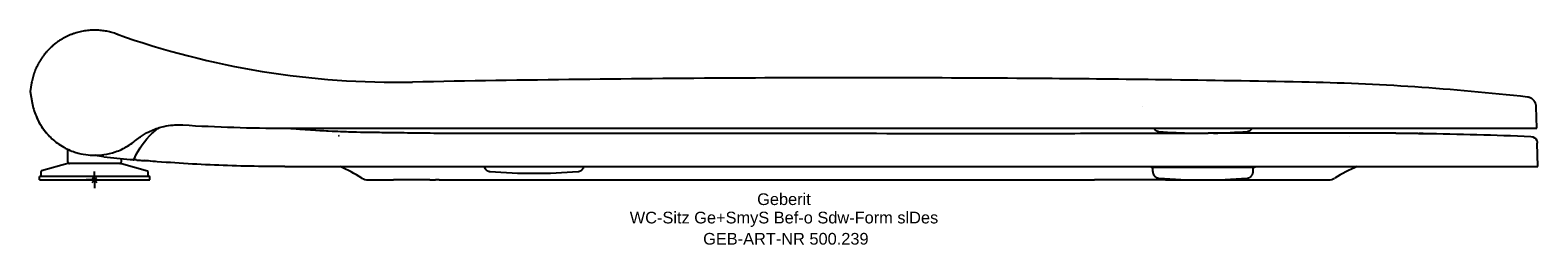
# Model space of a CAD drawing. Header units: millimetres. Extents: x -19 to 432, y -19 to 45.
import ezdxf
from ezdxf.enums import TextEntityAlignment as Align

# ---------------------------------------------------------------- set-up
doc = ezdxf.new("R2010")
doc.units = ezdxf.units.MM
doc.layers.get('0').update_dxf_attribs({"linetype": 'CONTINUOUS'})
for name, color, linetype, lineweight in [('Arbeitspunkt(DIN)', 7, 'CONTINUOUS', 25), ('GEB-ART-NR', 1, 'CONTINUOUS', 18), ('GEB-BEZUG', 2, 'CONTINUOUS', 25), ('GEB-TEXT', 5, 'CONTINUOUS', 18)]:
    doc.layers.add(name, color=color, linetype=linetype, lineweight=lineweight)
doc.layers.add('GEB-KONTUR-A', color=5, linetype='CONTINUOUS')
doc.styles.get("Standard").update_dxf_attribs({"font": 'arial.ttf'})

# ---------------------------------------------------------------- blocks, each defined once
blk = doc.blocks.new('Einfügepunkt')
at = {"layer": 'GEB-BEZUG'}
for p, q in [((-0.71, -0.71), (0.71, 0.71)), ((-0.71, 0.71), (0.71, -0.71))]:
    blk.add_line(p, q, dxfattribs=at)

msp = doc.modelspace()

# ---------------------------------------------------------------- linework, layer by layer
at = {"layer": 'Arbeitspunkt(DIN)', "ltscale": 25}
for q in [(-2.5, 0), (0, 2.5), (0, -2.5), (2.5, 0)]:
    msp.add_line((0, 0), q, dxfattribs=at)
at = {"layer": 'GEB-KONTUR-A', "ltscale": 25}
for p, q in [((-18.83, 29), (-19.27, 26.5)), ((-19.27, 26.5), (-18.67, 23.08)), ((313.33, 21.88), (313.33, 21.88)), ((431.2, 15.5), (431.03, 21.88)), ((90.95, 15.5), (194.26, 15.5)), ((194.26, 15.5), (332.57, 15.5)), ((332.57, 15.5), (384.1, 15.5)), ((354.16, 14), (335.66, 14)), ((368.89, 14), (354.16, 14)), ((383.24, 14), (368.89, 14)), ((384.1, 15.5), (423.58, 15.5)), ((423.58, 15.5), (429.36, 15.5)), ((429.36, 15.5), (431.2, 15.5)), ((-8, 5.4), (-8, 9.17)), ((431.5, 4), (431.32, 11.05)), ((-8, 4.9), (-15.85, 2.7)), ((8, 4.9), (-8, 4.9)), ((8, 5.4), (8, 6.4)), ((8, 4.9), (15.85, 2.7)), ((-16, 1.14), (-16.5, 1)), ((-16.5, 0), (-16.5, 1)), ((16.5, 1), (-16.5, 1)), ((-16.5, 0), (16.5, 0)), ((-16, 1.14), (-16, 2.5)), ((-16, 1.14), (16, 1.14)), ((16, 1.14), (16, 2.5)), ((16, 1.14), (16.5, 1)), ((16.5, 0), (16.5, 1)), ((81.79, 0), (89.35, 0)), ((85.61, 0), (85.61, 0)), ((100.19, 0), (89.35, 0)), ((159.12, 0), (182.26, 0)), ((182.26, 0), (205.34, 0)), ((194.43, 4), (332.86, 4)), ((205.34, 0), (255.4, 0)), ((255.4, 0), (277.15, 0)), ((277.15, 0), (298.98, 0)), ((320.13, 0), (298.98, 0)), ((316.38, 2.54), (316.38, 3.8)), ((320.13, 0), (338.97, 0)), ((332.86, 4), (384.4, 4)), ((338.97, 0), (353.59, 0)), ((346.38, 2.54), (346.38, 3.8)), ((353.59, 0), (362.96, 0)), ((362.96, 0), (368.92, 0)), ((365.1, 0), (365.1, 0)), ((384.4, 4), (423.87, 4)), ((423.87, 4), (429.66, 4)), ((429.66, 4), (431.5, 4)), ((100.22, 0), (101.94, 0))]:
    msp.add_line(p, q, dxfattribs=at)
for centre, radius, start, end in [((90.22, 279.23), 250, 250.4396, 271.1052), ((227.6, -6842.22), 6872.77, 90.273644, 91.105165), ((227.6, -6842.21), 6872.76, 89.529306, 90.273683), ((227.61, -6841.42), 6871.97, 89.234422, 89.529332), ((227.7, -6835.62), 6866.18, 88.887816, 89.234505), ((347, -690.61), 720, 83.51052, 88.88785), ((331.38, 173.97), 160, 265.2805, 268.9561), ((331.38, 173.97), 160, 271.1249, 274.7195), ((394.77, -186.05), 200, 89.3135, 89.6023), ((394.17, -179.95), 193.87, 95.5816723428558, 95.58167564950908), ((-7.5, 5.4), 0.5, 180, 270.0001), ((7.5, 5.4), 0.5, 269.9999, 0), ((56.91, 504), 500, 264.684, 264.8019), ((-15.8, 2.5), 0.2, 105.6568, 180), ((15.8, 2.5), 0.2, 0, 74.3432), ((53.41, -41.86), 50, 57.9705, 66.5091), ((131.38, 162), 160, 265.2805, 274.7195), ((331.38, 160), 160, 265.2805, 274.7195), ((396.98, -42.05), 50, 112.916, 121.6281)]:
    msp.add_arc(centre, radius, start, end, dxfattribs=at)
for centre, major_axis, ratio, start_param, end_param in [((326.85, -185.99), (-0.28, 199.99), 0.417045, 6.283153, 6.283157), ((333.06, -186), (-0.1, 200), 0.48644, 6.281683, 6.283186), ((286.9, 12.8), (-83.38, -0.7), 0.011698, 4.087751, 4.12498), ((308.03, 13.29), (88.14, 0.59), 0.004616, 0.405008, 0.450201), ((0.04, 26.38), (18.64, -3.71), 0.999626, 5.565911, 5.606644), ((56.91, 503.85), (499.93, 0), 0.999848, 4.603914, 4.619594), ((81.81, 3.57), (-1.11, -3.39), 0.989825, 6.042126, 6.595755), ((316.22, 4.8), (-0.788, 0.613), 0.998142, 1.589562, 2.233279), ((368.9, 3.57), (-1.1, 3.39), 0.989669, 2.830174, 3.376778), ((188.55, -0.07), (105.02, -0.06), 0.000436, 2.522056, 2.540431)]:
    msp.add_ellipse(centre, major_axis=major_axis, ratio=ratio, start_param=start_param, end_param=end_param, dxfattribs=at)
for points, degree in [([(7.06, 43.45), (0.75, 45.96), (-6.67, 45.67), (-13.54, 41.87), (-17.65, 35.66), (-18.83, 29)], 5), ([(431.03, 21.88), (431.01, 22.74), (430.68, 23.59), (430.05, 24.28), (429.23, 24.68), (428.37, 24.78)], 5), ([(-17.36, 18.77), (-16.91, 17.73), (-16.38, 16.73), (-15.78, 15.77), (-15.11, 14.86), (-14.38, 14.01)], 5), ([(-14.11, 13.7), (-14.02, 13.6), (-13.93, 13.51), (-13.85, 13.41), (-13.76, 13.32), (-13.67, 13.22)], 5), ([(56.91, 15.5), (63.72, 15.5), (70.53, 15.5), (77.34, 15.5), (84.14, 15.5), (90.95, 15.5)], 5), ([(154.36, 13.98), (163.27, 13.97), (172.37, 13.96), (181.43, 13.96)], 3), ([(181.44, 13.96), (185.54, 13.95), (189.64, 13.95), (193.74, 13.95)], 3), ([(193.74, 13.95), (197.61, 13.95), (201.48, 13.95), (205.35, 13.95)], 3), ([(205.36, 13.95), (222.19, 13.95), (239.01, 13.94), (255.83, 13.94)], 3), ([(255.85, 13.94), (263.39, 13.94), (270.93, 13.94), (278.46, 13.94)], 3), ([(278.48, 13.94), (287.15, 13.94), (295.85, 13.94), (304.35, 13.96)], 3), ([(304.36, 13.96), (311.97, 13.97), (319.47, 13.98), (326.56, 13.99)], 3), ([(316.65, 15.5), (316.85, 15.17), (317.12, 14.88), (317.46, 14.67), (317.83, 14.54), (318.22, 14.51)], 5), ([(318.22, 14.51), (318.22, 14.51), (318.22, 14.51), (318.22, 14.51)], 3), ([(318.22, 14.51), (318.22, 14.51), (318.22, 14.51), (318.22, 14.51), (318.22, 14.51), (318.22, 14.51)], 5), ([(326.57, 13.99), (328.74, 14), (330.87, 14), (332.96, 14)], 3), ([(344.55, 14.51), (344.93, 14.54), (345.31, 14.67), (345.64, 14.88), (345.92, 15.17), (346.11, 15.5)], 5), ([(344.55, 14.51), (344.55, 14.51), (344.55, 14.51), (344.55, 14.51)], 3), ([(344.55, 14.51), (344.55, 14.51), (344.55, 14.51), (344.55, 14.51), (344.55, 14.51), (344.55, 14.51)], 5), ([(389.04, 13.99), (392.7, 13.97), (395.11, 13.95), (396.52, 13.94), (397.17, 13.93), (397.17, 13.93)], 5), ([(397.17, 13.93), (407.92, 13.78), (418.67, 13.47), (429.41, 13)], 3), ([(73.07, 13.2), (73.06, 13.2), (73.06, 13.2), (73.06, 13.2), (73.06, 13.2), (73.05, 13.2)], 5), ([(2.79, 6.94), (1.94, 7.03), (1.11, 7.18), (0.29, 7.38)], 3), ([(11.61, 6.06), (11.66, 6.05), (11.71, 6.05), (11.76, 6.04)], 3), ([(103.05, 0), (108.31, 0), (114.37, 0), (121.11, 0), (128.57, 0), (136.62, 0)], 5), ([(116.46, 4), (116.59, 3.53), (116.86, 3.1), (117.26, 2.77), (117.73, 2.58), (118.22, 2.54)], 5), ([(136.62, 0), (140.86, 0), (145.26, 0), (149.8, 0), (154.42, 0), (159.12, 0)], 5), ([(144.55, 2.54), (145.03, 2.58), (145.5, 2.77), (145.9, 3.1), (146.18, 3.53), (146.31, 4)], 5), ([(316.38, 2.54), (316.38, 1.94), (316.6, 1.35), (317.05, 0.86), (317.62, 0.59), (318.22, 0.54)], 5), ([(344.55, 0.54), (345.14, 0.59), (345.72, 0.86), (346.16, 1.35), (346.38, 1.94), (346.38, 2.54)], 5), ([(346.54, 3.8), (346.67, 3.8), (346.8, 3.82), (346.92, 3.86), (347.04, 3.92), (347.14, 4)], 5)]:
    msp.add_open_spline(points, degree=degree, dxfattribs=at)
for points, knots in [([(-18.67, 23.08), (-18.55, 22.42), (-18.4, 21.76), (-18.02, 20.44), (-17.79, 19.78), (-17.52, 19.14)], [0.000001, 0.000001, 0.000001, 0.000001, 0.2091399, 0.2091399, 0.418281, 0.418281, 0.418281, 0.418281]), ([(-17.52, 19.14), (-17, 17.87), (-16.34, 16.66), (-15.55, 15.53), (-15.32, 15.19), (-15.07, 14.86), (-14.81, 14.53), (-13.97, 13.48), (-13.03, 12.53), (-11.99, 11.68), (-11.41, 11.2), (-10.81, 10.77), (-10.18, 10.36), (-8.96, 9.59), (-7.66, 8.95), (-6.3, 8.47), (-5.83, 8.3), (-5.35, 8.15), (-4.87, 8.03), (-3.9, 7.77), (-2.91, 7.58), (-1.92, 7.48), (-1.16, 7.4), (-0.39, 7.37), (0.37, 7.38), (1.17, 7.4), (1.97, 7.46), (2.76, 7.58), (3.92, 7.74), (5.05, 8.01), (6.15, 8.39), (7.46, 8.83), (8.71, 9.41), (9.88, 10.12), (10.49, 10.49), (11.08, 10.9), (11.65, 11.34)], [0.000007, 0.000007, 0.000007, 0.000007, 0.413103, 0.413103, 0.413103, 0.537281, 0.537281, 0.537281, 0.940561, 0.940561, 0.940561, 1.165348, 1.165348, 1.165348, 1.598482, 1.598482, 1.598482, 1.748768, 1.748768, 1.748768, 2.049221, 2.049221, 2.049221, 2.278683, 2.278683, 2.278683, 2.518876, 2.518876, 2.518876, 2.868001, 2.868001, 2.868001, 3.28138, 3.28138, 3.28138, 3.49612, 3.49612, 3.49612, 3.49612]), ([(11.76, 6.04), (12.74, 8.29), (14.07, 10.77), (17.32, 14.08), (18.26, 14.9), (19.3, 15.63)], [0, 0, 0, 0, 1.629491, 1.629491, 2.175078, 2.175078, 2.175078, 2.175078]), ([(12.25, 11.82), (12.73, 12.22), (13.22, 12.59), (13.72, 12.94), (14.51, 13.49), (15.34, 13.98), (16.2, 14.4), (16.77, 14.69), (17.36, 14.95), (17.96, 15.18), (18.26, 15.29), (18.55, 15.4), (18.86, 15.5), (19.45, 15.69), (20.05, 15.86), (20.66, 16), (21.59, 16.21), (22.53, 16.35), (23.49, 16.43), (24.11, 16.48), (24.75, 16.5), (25.38, 16.49), (25.7, 16.49), (26.03, 16.48), (26.35, 16.46)], [-1.525689, -1.525689, -1.525689, -1.525689, -1.340103, -1.340103, -1.340103, -1.051471, -1.051471, -1.051471, -0.858077, -0.858077, -0.858077, -0.76284, -0.76284, -0.76284, -0.575523, -0.575523, -0.575523, -0.287761, -0.287761, -0.287761, -0.097792, -0.097792, -0.097792, 0, 0, 0, 0]), ([(26.35, 16.46), (31.44, 16.14), (36.53, 15.9), (41.62, 15.74), (46.72, 15.58), (51.81, 15.5), (56.91, 15.5)], [0.000001, 0.000001, 0.000001, 0.000001, 1.528933, 1.528933, 1.528933, 3.057826, 3.057826, 3.057826, 3.057826]), ([(57.94, 15.5), (58.94, 15.41), (59.96, 15.32), (64.33, 14.98), (67.76, 14.77), (74.41, 14.46), (77.57, 14.37), (80.66, 14.32)], [3.777329, 3.777329, 3.777329, 3.777329, 4.09826, 4.09826, 5.144868, 5.144868, 6.226054, 6.226054, 6.226054, 6.226054]), ([(58.13, 15.5), (62.4, 15.11), (66.7, 14.84), (73.27, 14.53), (75.56, 14.44), (77.86, 14.37)], [2.414336, 2.414336, 2.414336, 2.414336, 3.700827, 3.700827, 4.388895, 4.388895, 4.388895, 4.388895]), ([(80.66, 14.32), (82.04, 14.29), (83.58, 14.27), (86.95, 14.22), (88.81, 14.2), (93.22, 14.14), (95.81, 14.11), (99.69, 14.06), (101.06, 14.04), (103.49, 14.02), (104.58, 14.01), (106.97, 13.99), (108.23, 13.98), (109.28, 13.97)], [0, 0, 0, 0, 0.492974, 0.492974, 1.051188, 1.051188, 1.817225, 1.817225, 2.246233, 2.246233, 2.616963, 2.616963, 3.116794, 3.116794, 3.116794, 3.116794]), ([(80.66, 14.32), (82.04, 14.29), (83.58, 14.27), (86.95, 14.22), (88.81, 14.2), (93.22, 14.14), (95.81, 14.11), (99.69, 14.06), (101.06, 14.04), (103.49, 14.02), (104.58, 14.01), (107.37, 13.98), (108.95, 13.97), (110.62, 13.97), (111.05, 13.96), (111.58, 13.96), (111.75, 13.96), (111.79, 13.96), (111.79, 13.96), (111.79, 13.96)], [0, 0, 0, 0, 0.492974, 0.492974, 1.051188, 1.051188, 1.817225, 1.817225, 2.246233, 2.246233, 2.616963, 2.616963, 3.260891, 3.260891, 3.526769, 3.526769, 3.71608, 3.71608, 3.740246, 3.740246, 3.740246, 3.740246]), ([(109.28, 13.97), (109.56, 13.97), (109.84, 13.97), (118.57, 13.96), (127.23, 14), (135.8, 14)], [2.974731, 2.974731, 2.974731, 2.974731, 3.059591, 3.059591, 5.632448, 5.632448, 5.632448, 5.632448]), ([(135.8, 14), (137.21, 14), (138.58, 14), (142.64, 14), (145.37, 13.99), (150.18, 13.99), (152.25, 13.98), (154.36, 13.98)], [0, 0, 0, 0, 0.429394, 0.429394, 1.278287, 1.278287, 1.920445, 1.920445, 1.920445, 1.920445]), ([(387.39, 13.99), (387.07, 14), (386.74, 14), (386.08, 14), (385.75, 14), (385.09, 14), (384.76, 14), (384.1, 14), (383.78, 14), (383.38, 14), (383.31, 14), (383.24, 14)], [0, 0, 0, 0, 0.25, 0.25, 0.494366, 0.494366, 0.728788, 0.728788, 0.950682, 0.950682, 1, 1, 1, 1]), ([(429.41, 13), (430.16, 12.96), (430.87, 12.47), (431.16, 11.77), (431.26, 11.55), (431.31, 11.3), (431.32, 11.05)], [0, 0, 0, 0, 0.752292, 0.752292, 0.752292, 1, 1, 1, 1]), ([(12.51, 5.98), (12.03, 6.02), (11.84, 6.04), (11.76, 6.04), (11.76, 6.04), (11.76, 6.04)], [0.000063, 0.000063, 0.000063, 0.000063, 1.036197, 1.036197, 1.307523, 1.307523, 1.307523, 1.307523]), ([(12.51, 5.98), (12.52, 5.97), (12.55, 5.97), (12.64, 5.96), (12.7, 5.96), (12.91, 5.94), (13.1, 5.92), (13.53, 5.89), (13.76, 5.87), (14.26, 5.82), (14.53, 5.8), (14.79, 5.78)], [0.0000051, 0.0000051, 0.0000051, 0.0000051, 0.0376917, 0.0376917, 0.0759903, 0.0759903, 0.1566425, 0.1566425, 0.2336404, 0.2336404, 0.3132799, 0.3132799, 0.3132799, 0.3132799]), ([(56.91, 4), (49.88, 4), (42.85, 4.15), (35.83, 4.44), (28.81, 4.74), (21.8, 5.19), (14.79, 5.78)], [-4.217126, -4.217126, -4.217126, -4.217126, -2.108562, -2.108562, -2.108562, -0.000001, -0.000001, -0.000001, -0.000001]), ([(18.22, 5.5), (17.1, 5.59), (16.12, 5.67), (15.22, 5.74), (15.08, 5.75), (14.94, 5.76)], [0, 0, 0, 0, 0.4432193, 0.4432193, 0.5323688, 0.5323688, 0.5323688, 0.5323688]), ([(56.91, 4), (87.42, 4), (117.92, 4), (148.43, 4), (163.76, 4), (179.1, 4), (194.43, 4)], [0, 0, 0, 0, 0.665437, 0.665437, 0.665437, 1, 1, 1, 1]), ([(316.22, 3.8), (316.22, 3.8), (317.24, 3.8), (319.09, 3.8), (321.12, 3.8), (324.14, 3.8), (327.49, 3.8), (330.86, 3.8), (334.54, 3.8), (337.71, 3.8), (340.64, 3.8), (343.13, 3.8), (344.68, 3.8), (345.9, 3.8), (346.54, 3.8), (346.54, 3.8)], [0, 0, 0, 0, 0.198884, 0.198884, 0.198884, 0.417309, 0.417309, 0.417309, 0.637228, 0.637228, 0.637228, 0.840438, 0.840438, 0.840438, 1, 1, 1, 1])]:
    msp.add_open_spline(points, degree=3, knots=knots, dxfattribs=at)

# ---------------------------------------------------------------- block references
at = {"ltscale": 25}
msp.add_blockref('Einfügepunkt', (0, 0), dxfattribs=at)

# ---------------------------------------------------------------- texts
at = {"layer": 'GEB-ART-NR'}
msp.add_text('GEB-ART-NR 500.239', height=3.5, dxfattribs=at).set_placement((206.67, -19.34), align=Align.CENTER)
at = {"layer": 'GEB-TEXT'}
for s, p in [('Geberit', (206.11, -7.5)), ('WC-Sitz Ge+SmyS Bef-o Sdw-Form slDes', (206.11, -13))]:
    msp.add_text(s, height=3.5, dxfattribs=at).set_placement(p, align=Align.CENTER)

doc.saveas('drawing.dxf')
